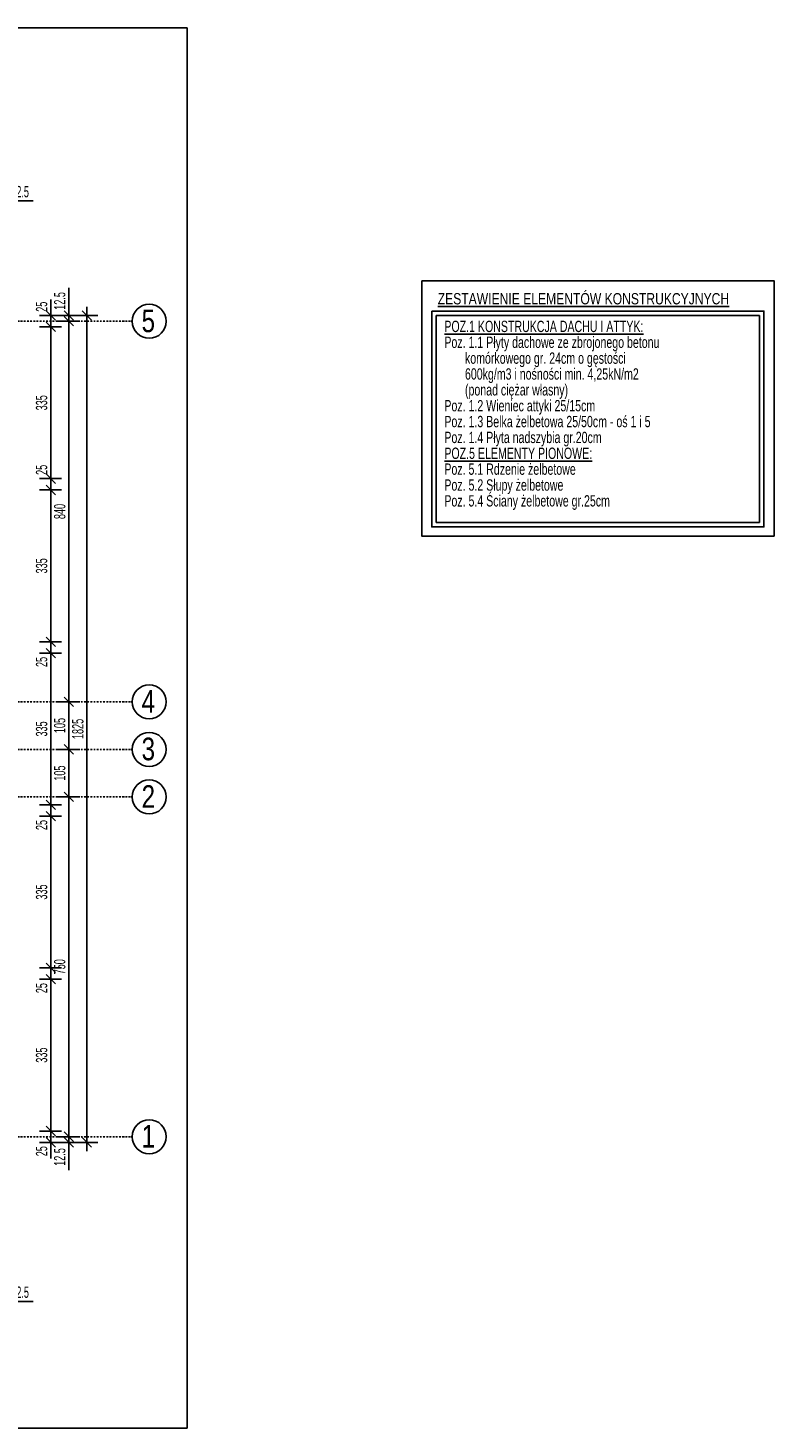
# Model space of a CAD drawing. Header units: millimetres. Extents: x 10513 to 15210, y -3009 to 1704.
# Tile 18 of 18: x 13563 to 15210, y -1387 to 1704. Entities that reach past the tile are written whole.
import ezdxf

# ---------------------------------------------------------------- set-up
doc = ezdxf.new("R2010")
doc.units = ezdxf.units.MM
doc.header["$LTSCALE"] = 10
doc.linetypes.add('MO', pattern=[0.7, 0.35, -0.17, 0.01, -0.17])
doc.layers.add('BA_obw', color=230, linetype='Continuous', plot=False)
doc.layers.add('BZ_obw', color=230, linetype='Continuous', plot=False)
for name, color, linetype in [('BA_txs', 2, 'Continuous'), ('BA_wym', 1, 'Continuous'), ('BD_osm', 1, 'MO'), ('BD_txs', 2, 'Continuous'), ('BD_wic', 1, 'Continuous')]:
    doc.layers.add(name, color=color, linetype=linetype)
doc.styles.add('BIKTS', font='bikromsw.shx', dxfattribs={"width": 0.8})
doc.styles.add('BIKWYM', font='bikromsw.shx', dxfattribs={"width": 0.6})
doc.dimstyles.new('BA_KR_100_cm', dxfattribs={"dimtxt": 25, "dimasz": 1.666667, "dimexe": 24, "dimexo": 0, "dimgap": 0, "dimtad": 0, "dimdec": 1, "dimrnd": 0.5, "dimzin": 9, "dimdsep": 46, "dimtxsty": 'BIKWYM', "dimblk": 'WYM-KR', "dimcen": 0, "dimdle": 20, "dimclrd": 256, "dimclre": 256, "dimclrt": 2, "dimadec": 0, "dimazin": 0, "dimtfac": 0.033333, "dimtdec": 1, "dimtmove": 0, "dimatfit": 3, "dimldrblk": 'WYM-KR', "dimfxl": 25, "dimfxlon": 1, "dimtvp": 0.8, "dimtolj": 1, "dimarcsym": 0})

# ---------------------------------------------------------------- blocks, each defined once
blk = doc.blocks.new('WYM-KR')
at = {"linetype": 'ByBlock'}
blk.add_line((11.52, 0), (-11.52, 0), dxfattribs=at)
at = {"color": 7, "linetype": 'ByBlock'}
blk.add_line((6.24, 6.24), (-6.24, -6.24), dxfattribs=at)
blk = doc.blocks.new('*D75')
at = {"layer": 'BA_wym', "lineweight": -2}
for p, q in [((13500.3, 1282.3), (13500.3, 1346.3)), ((13512.8, 1282.3), (13512.8, 1346.3)), ((13498.6, 1322.3), (13496.9, 1322.3)), ((13500.3, 1322.3), (13512.8, 1322.3)), ((13514.4, 1322.3), (13574.2, 1322.3))]:
    blk.add_line(p, q, dxfattribs=at)
at = {"layer": 'Defpoints', "color": 0}
for p in [(13512.8, 1322.3), (13500.3, 1068.9), (13512.8, 1068.9)]:
    blk.add_point(p, dxfattribs=at)
at = {"layer": 'BA_wym', "lineweight": -2, "xscale": 1.666666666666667, "yscale": 1.666666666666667, "zscale": 1.666666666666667}
blk.add_blockref('WYM-KR', (13500.3, 1322.3), dxfattribs=at)
at = {"layer": 'BA_wym', "lineweight": -2, "xscale": 1.666666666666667, "yscale": 1.666666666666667, "zscale": 1.666666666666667, "rotation": 180}
blk.add_blockref('WYM-KR', (13512.8, 1322.3), dxfattribs=at)
at = {"layer": 'BA_wym', "color": 2, "insert": (13545.2, 1342.3), "char_height": 25, "attachment_point": 5, "style": 'BIKWYM'}
blk.add_mtext('\\A1;12.5', dxfattribs=at)
blk = doc.blocks.new('*D104')
at = {"layer": 'BA_wym', "lineweight": -2}
for p, q in [((13500.3, -1067.1), (13500.3, -1131.1)), ((13512.8, -1067.1), (13512.8, -1131.1)), ((13498.6, -1107.1), (13496.9, -1107.1)), ((13500.3, -1107.1), (13512.8, -1107.1)), ((13514.4, -1107.1), (13574.2, -1107.1))]:
    blk.add_line(p, q, dxfattribs=at)
at = {"layer": 'Defpoints', "color": 0}
for p in [(13500.3, -756.1), (13512.8, -756.1), (13512.8, -1107.1)]:
    blk.add_point(p, dxfattribs=at)
at = {"layer": 'BA_wym', "lineweight": -2, "xscale": 1.666666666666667, "yscale": 1.666666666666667, "zscale": 1.666666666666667}
blk.add_blockref('WYM-KR', (13500.3, -1107.1), dxfattribs=at)
at = {"layer": 'BA_wym', "lineweight": -2, "xscale": 1.666666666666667, "yscale": 1.666666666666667, "zscale": 1.666666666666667, "rotation": 180}
blk.add_blockref('WYM-KR', (13512.8, -1107.1), dxfattribs=at)
at = {"layer": 'BA_wym', "color": 2, "insert": (13545.2, -1087.1), "char_height": 25, "attachment_point": 5, "style": 'BIKWYM'}
blk.add_mtext('\\A1;12.5', dxfattribs=at)
blk = doc.blocks.new('*D124')
at = {"layer": 'BA_wym', "lineweight": -2}
for p, q in [((13612.8, 1070.5), (13612.8, 1104.6)), ((13587.8, 1068.9), (13636.8, 1068.9)), ((13612.8, 1043.9), (13612.8, 1068.9)), ((13587.8, 1043.9), (13636.8, 1043.9)), ((13612.8, 1042.2), (13612.8, 1040.5))]:
    blk.add_line(p, q, dxfattribs=at)
at = {"layer": 'Defpoints', "color": 0}
for p in [(13572.8, 1068.9), (13612.8, 1068.9), (13572.8, 1043.9)]:
    blk.add_point(p, dxfattribs=at)
at = {"layer": 'BA_wym', "lineweight": -2, "xscale": 1.666666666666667, "yscale": 1.666666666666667, "zscale": 1.666666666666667}
for p, rotation in [((13612.8, 1068.9), 270), ((13612.8, 1043.9), 90)]:
    blk.add_blockref('WYM-KR', p, dxfattribs=dict(at, rotation=rotation))
at = {"layer": 'BA_wym', "color": 2, "insert": (13592.8, 1088.4), "char_height": 25, "attachment_point": 5, "rotation": 90, "style": 'BIKWYM'}
blk.add_mtext('\\A1;25', dxfattribs=at)
blk = doc.blocks.new('*D125')
at = {"layer": 'BA_wym', "lineweight": -2}
for p, q in [((13587.8, 1043.9), (13636.8, 1043.9)), ((13612.8, 1042.2), (13612.8, 710.5)), ((13587.8, 708.9), (13636.8, 708.9))]:
    blk.add_line(p, q, dxfattribs=at)
at = {"layer": 'Defpoints', "color": 0}
for p in [(13572.8, 1043.9), (13572.8, 708.9), (13612.8, 708.9)]:
    blk.add_point(p, dxfattribs=at)
at = {"layer": 'BA_wym', "lineweight": -2, "xscale": 1.666666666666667, "yscale": 1.666666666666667, "zscale": 1.666666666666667}
for p, rotation in [((13612.8, 1043.9), 90), ((13612.8, 708.9), 270)]:
    blk.add_blockref('WYM-KR', p, dxfattribs=dict(at, rotation=rotation))
at = {"layer": 'BA_wym', "color": 2, "insert": (13592.8, 876.4), "char_height": 25, "attachment_point": 5, "rotation": 90, "style": 'BIKWYM'}
blk.add_mtext('\\A1;335', dxfattribs=at)
blk = doc.blocks.new('*D126')
at = {"layer": 'BA_wym', "lineweight": -2}
for p, q in [((13612.8, 710.5), (13612.8, 744.6)), ((13587.8, 708.9), (13636.8, 708.9)), ((13587.8, 683.9), (13636.8, 683.9)), ((13612.8, 683.9), (13612.8, 708.9)), ((13612.8, 682.2), (13612.8, 680.5))]:
    blk.add_line(p, q, dxfattribs=at)
at = {"layer": 'Defpoints', "color": 0}
for p in [(13572.8, 708.9), (13572.8, 683.9), (13612.8, 708.9)]:
    blk.add_point(p, dxfattribs=at)
at = {"layer": 'BA_wym', "lineweight": -2, "xscale": 1.666666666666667, "yscale": 1.666666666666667, "zscale": 1.666666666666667}
for p, rotation in [((13612.8, 708.9), 270), ((13612.8, 683.9), 90)]:
    blk.add_blockref('WYM-KR', p, dxfattribs=dict(at, rotation=rotation))
at = {"layer": 'BA_wym', "color": 2, "insert": (13592.8, 728.4), "char_height": 25, "attachment_point": 5, "rotation": 90, "style": 'BIKWYM'}
blk.add_mtext('\\A1;25', dxfattribs=at)
blk = doc.blocks.new('*D127')
at = {"layer": 'BA_wym', "lineweight": -2}
for p, q in [((13587.8, 683.9), (13636.8, 683.9)), ((13612.8, 682.2), (13612.8, 350.5)), ((13587.8, 348.9), (13636.8, 348.9))]:
    blk.add_line(p, q, dxfattribs=at)
at = {"layer": 'Defpoints', "color": 0}
for p in [(13572.8, 683.9), (13572.8, 348.9), (13612.8, 348.9)]:
    blk.add_point(p, dxfattribs=at)
at = {"layer": 'BA_wym', "lineweight": -2, "xscale": 1.666666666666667, "yscale": 1.666666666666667, "zscale": 1.666666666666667}
for p, rotation in [((13612.8, 683.9), 90), ((13612.8, 348.9), 270)]:
    blk.add_blockref('WYM-KR', p, dxfattribs=dict(at, rotation=rotation))
at = {"layer": 'BA_wym', "color": 2, "insert": (13592.8, 516.4), "char_height": 25, "attachment_point": 5, "rotation": 90, "style": 'BIKWYM'}
blk.add_mtext('\\A1;335', dxfattribs=at)
blk = doc.blocks.new('*D128')
at = {"layer": 'BA_wym', "lineweight": -2}
for p, q in [((13587.8, 348.9), (13636.8, 348.9)), ((13612.8, 350.5), (13612.8, 352.2)), ((13612.8, 348.9), (13612.8, 323.9)), ((13587.8, 323.9), (13636.8, 323.9)), ((13612.8, 322.2), (13612.8, 288.1))]:
    blk.add_line(p, q, dxfattribs=at)
at = {"layer": 'Defpoints', "color": 0}
for p in [(13572.8, 348.9), (13572.8, 323.9), (13612.8, 323.9)]:
    blk.add_point(p, dxfattribs=at)
at = {"layer": 'BA_wym', "lineweight": -2, "xscale": 1.666666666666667, "yscale": 1.666666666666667, "zscale": 1.666666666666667}
for p, rotation in [((13612.8, 348.9), 270), ((13612.8, 323.9), 90)]:
    blk.add_blockref('WYM-KR', p, dxfattribs=dict(at, rotation=rotation))
at = {"layer": 'BA_wym', "color": 2, "insert": (13592.8, 304.3), "char_height": 25, "attachment_point": 5, "rotation": 90, "style": 'BIKWYM'}
blk.add_mtext('\\A1;25', dxfattribs=at)
blk = doc.blocks.new('*D129')
at = {"layer": 'BA_wym', "lineweight": -2}
for p, q in [((13587.8, 323.9), (13636.8, 323.9)), ((13612.8, 322.2), (13612.8, -9.5)), ((13587.8, -11.1), (13636.8, -11.1))]:
    blk.add_line(p, q, dxfattribs=at)
at = {"layer": 'Defpoints', "color": 0}
for p in [(13572.8, 323.9), (13572.8, -11.1), (13612.8, -11.1)]:
    blk.add_point(p, dxfattribs=at)
at = {"layer": 'BA_wym', "lineweight": -2, "xscale": 1.666666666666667, "yscale": 1.666666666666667, "zscale": 1.666666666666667}
for p, rotation in [((13612.8, 323.9), 90), ((13612.8, -11.1), 270)]:
    blk.add_blockref('WYM-KR', p, dxfattribs=dict(at, rotation=rotation))
at = {"layer": 'BA_wym', "color": 2, "insert": (13592.8, 156.4), "char_height": 25, "attachment_point": 5, "rotation": 90, "style": 'BIKWYM'}
blk.add_mtext('\\A1;335', dxfattribs=at)
blk = doc.blocks.new('*D130')
at = {"layer": 'BA_wym', "lineweight": -2}
for p, q in [((13587.8, -11.1), (13636.8, -11.1)), ((13612.8, -9.5), (13612.8, -7.8)), ((13612.8, -11.1), (13612.8, -36.1)), ((13587.8, -36.1), (13636.8, -36.1)), ((13612.8, -37.8), (13612.8, -71.9))]:
    blk.add_line(p, q, dxfattribs=at)
at = {"layer": 'Defpoints', "color": 0}
for p in [(13572.8, -11.1), (13572.8, -36.1), (13612.8, -36.1)]:
    blk.add_point(p, dxfattribs=at)
at = {"layer": 'BA_wym', "lineweight": -2, "xscale": 1.666666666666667, "yscale": 1.666666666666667, "zscale": 1.666666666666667}
for p, rotation in [((13612.8, -11.1), 270), ((13612.8, -36.1), 90)]:
    blk.add_blockref('WYM-KR', p, dxfattribs=dict(at, rotation=rotation))
at = {"layer": 'BA_wym', "color": 2, "insert": (13592.8, -55.7), "char_height": 25, "attachment_point": 5, "rotation": 90, "style": 'BIKWYM'}
blk.add_mtext('\\A1;25', dxfattribs=at)
blk = doc.blocks.new('*D131')
at = {"layer": 'BA_wym', "lineweight": -2}
for p, q in [((13587.8, -36.1), (13636.8, -36.1)), ((13612.8, -37.8), (13612.8, -369.5)), ((13587.8, -371.1), (13636.8, -371.1))]:
    blk.add_line(p, q, dxfattribs=at)
at = {"layer": 'Defpoints', "color": 0}
for p in [(13572.8, -36.1), (13572.8, -371.1), (13612.8, -371.1)]:
    blk.add_point(p, dxfattribs=at)
at = {"layer": 'BA_wym', "lineweight": -2, "xscale": 1.666666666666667, "yscale": 1.666666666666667, "zscale": 1.666666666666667}
for p, rotation in [((13612.8, -36.1), 90), ((13612.8, -371.1), 270)]:
    blk.add_blockref('WYM-KR', p, dxfattribs=dict(at, rotation=rotation))
at = {"layer": 'BA_wym', "color": 2, "insert": (13592.8, -203.6), "char_height": 25, "attachment_point": 5, "rotation": 90, "style": 'BIKWYM'}
blk.add_mtext('\\A1;335', dxfattribs=at)
blk = doc.blocks.new('*D132')
at = {"layer": 'BA_wym', "lineweight": -2}
for p, q in [((13612.8, -369.5), (13612.8, -367.8)), ((13587.8, -371.1), (13636.8, -371.1)), ((13587.8, -396.1), (13636.8, -396.1)), ((13612.8, -371.1), (13612.8, -396.1)), ((13612.8, -397.8), (13612.8, -431.9))]:
    blk.add_line(p, q, dxfattribs=at)
at = {"layer": 'Defpoints', "color": 0}
for p in [(13572.8, -371.1), (13572.8, -396.1), (13612.8, -396.1)]:
    blk.add_point(p, dxfattribs=at)
at = {"layer": 'BA_wym', "lineweight": -2, "xscale": 1.666666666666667, "yscale": 1.666666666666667, "zscale": 1.666666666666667}
for p, rotation in [((13612.8, -371.1), 270), ((13612.8, -396.1), 90)]:
    blk.add_blockref('WYM-KR', p, dxfattribs=dict(at, rotation=rotation))
at = {"layer": 'BA_wym', "color": 2, "insert": (13592.8, -415.7), "char_height": 25, "attachment_point": 5, "rotation": 90, "style": 'BIKWYM'}
blk.add_mtext('\\A1;25', dxfattribs=at)
blk = doc.blocks.new('*D133')
at = {"layer": 'BA_wym', "lineweight": -2}
for p, q in [((13587.8, -396.1), (13636.8, -396.1)), ((13612.8, -397.8), (13612.8, -729.5)), ((13587.8, -731.1), (13636.8, -731.1))]:
    blk.add_line(p, q, dxfattribs=at)
at = {"layer": 'Defpoints', "color": 0}
for p in [(13572.8, -396.1), (13572.8, -731.1), (13612.8, -731.1)]:
    blk.add_point(p, dxfattribs=at)
at = {"layer": 'BA_wym', "lineweight": -2, "xscale": 1.666666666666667, "yscale": 1.666666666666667, "zscale": 1.666666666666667}
for p, rotation in [((13612.8, -396.1), 90), ((13612.8, -731.1), 270)]:
    blk.add_blockref('WYM-KR', p, dxfattribs=dict(at, rotation=rotation))
at = {"layer": 'BA_wym', "color": 2, "insert": (13592.8, -563.6), "char_height": 25, "attachment_point": 5, "rotation": 90, "style": 'BIKWYM'}
blk.add_mtext('\\A1;335', dxfattribs=at)
blk = doc.blocks.new('*D134')
at = {"layer": 'BA_wym', "lineweight": -2}
for p, q in [((13587.8, -731.1), (13636.8, -731.1)), ((13612.8, -729.5), (13612.8, -727.8)), ((13612.8, -731.1), (13612.8, -756.1)), ((13587.8, -756.1), (13636.8, -756.1)), ((13612.8, -757.8), (13612.8, -791.9))]:
    blk.add_line(p, q, dxfattribs=at)
at = {"layer": 'Defpoints', "color": 0}
for p in [(13572.8, -731.1), (13572.8, -756.1), (13612.8, -756.1)]:
    blk.add_point(p, dxfattribs=at)
at = {"layer": 'BA_wym', "lineweight": -2, "xscale": 1.666666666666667, "yscale": 1.666666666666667, "zscale": 1.666666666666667}
for p, rotation in [((13612.8, -731.1), 270), ((13612.8, -756.1), 90)]:
    blk.add_blockref('WYM-KR', p, dxfattribs=dict(at, rotation=rotation))
at = {"layer": 'BA_wym', "color": 2, "insert": (13592.8, -775.7), "char_height": 25, "attachment_point": 5, "rotation": 90, "style": 'BIKWYM'}
blk.add_mtext('\\A1;25', dxfattribs=at)
blk = doc.blocks.new('*D135')
at = {"layer": 'BA_wym', "lineweight": -2}
for p, q in [((13652.8, 1070.5), (13652.8, 1130.3)), ((13627.8, 1068.9), (13676.8, 1068.9)), ((13627.8, 1056.4), (13676.8, 1056.4)), ((13652.8, 1056.4), (13652.8, 1068.9)), ((13652.8, 1054.7), (13652.8, 1053))]:
    blk.add_line(p, q, dxfattribs=at)
at = {"layer": 'Defpoints', "color": 0}
for p in [(13612.8, 1068.9), (13612.8, 1056.4), (13652.8, 1068.9)]:
    blk.add_point(p, dxfattribs=at)
at = {"layer": 'BA_wym', "lineweight": -2, "xscale": 1.666666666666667, "yscale": 1.666666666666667, "zscale": 1.666666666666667}
for p, rotation in [((13652.8, 1068.9), 270), ((13652.8, 1056.4), 90)]:
    blk.add_blockref('WYM-KR', p, dxfattribs=dict(at, rotation=rotation))
at = {"layer": 'BA_wym', "color": 2, "insert": (13632.8, 1101.2), "char_height": 25, "attachment_point": 5, "rotation": 90, "style": 'BIKWYM'}
blk.add_mtext('\\A1;12.5', dxfattribs=at)
blk = doc.blocks.new('*D136')
at = {"layer": 'BA_wym', "lineweight": -2}
for p, q in [((13627.8, 1056.4), (13676.8, 1056.4)), ((13652.8, 1054.7), (13652.8, 218)), ((13627.8, 216.4), (13676.8, 216.4))]:
    blk.add_line(p, q, dxfattribs=at)
at = {"layer": 'Defpoints', "color": 0}
for p in [(13612.8, 1056.4), (13612.8, 216.4), (13652.8, 216.4)]:
    blk.add_point(p, dxfattribs=at)
at = {"layer": 'BA_wym', "lineweight": -2, "xscale": 1.666666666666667, "yscale": 1.666666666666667, "zscale": 1.666666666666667}
for p, rotation in [((13652.8, 1056.4), 90), ((13652.8, 216.4), 270)]:
    blk.add_blockref('WYM-KR', p, dxfattribs=dict(at, rotation=rotation))
at = {"layer": 'BA_wym', "color": 2, "insert": (13632.8, 636.4), "char_height": 25, "attachment_point": 5, "rotation": 90, "style": 'BIKWYM'}
blk.add_mtext('\\A1;840', dxfattribs=at)
blk = doc.blocks.new('*D137')
at = {"layer": 'BA_wym', "lineweight": -2}
for p, q in [((13627.8, 216.4), (13676.8, 216.4)), ((13652.8, 113), (13652.8, 214.7)), ((13627.8, 111.4), (13676.8, 111.4))]:
    blk.add_line(p, q, dxfattribs=at)
at = {"layer": 'Defpoints', "color": 0}
for p in [(13612.8, 216.4), (13652.8, 216.4), (13612.8, 111.4)]:
    blk.add_point(p, dxfattribs=at)
at = {"layer": 'BA_wym', "lineweight": -2, "xscale": 1.666666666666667, "yscale": 1.666666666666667, "zscale": 1.666666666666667}
for p, rotation in [((13652.8, 216.4), 90), ((13652.8, 111.4), 270)]:
    blk.add_blockref('WYM-KR', p, dxfattribs=dict(at, rotation=rotation))
at = {"layer": 'BA_wym', "color": 2, "insert": (13632.8, 163.9), "char_height": 25, "attachment_point": 5, "rotation": 90, "style": 'BIKWYM'}
blk.add_mtext('\\A1;105', dxfattribs=at)
blk = doc.blocks.new('*D138')
at = {"layer": 'BA_wym', "lineweight": -2}
for p, q in [((13627.8, 111.4), (13676.8, 111.4)), ((13652.8, 109.7), (13652.8, 8)), ((13627.8, 6.4), (13676.8, 6.4))]:
    blk.add_line(p, q, dxfattribs=at)
at = {"layer": 'Defpoints', "color": 0}
for p in [(13612.8, 111.4), (13612.8, 6.4), (13652.8, 6.4)]:
    blk.add_point(p, dxfattribs=at)
at = {"layer": 'BA_wym', "lineweight": -2, "xscale": 1.666666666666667, "yscale": 1.666666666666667, "zscale": 1.666666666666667}
for p, rotation in [((13652.8, 111.4), 90), ((13652.8, 6.4), 270)]:
    blk.add_blockref('WYM-KR', p, dxfattribs=dict(at, rotation=rotation))
at = {"layer": 'BA_wym', "color": 2, "insert": (13632.8, 58.9), "char_height": 25, "attachment_point": 5, "rotation": 90, "style": 'BIKWYM'}
blk.add_mtext('\\A1;105', dxfattribs=at)
blk = doc.blocks.new('*D139')
at = {"layer": 'BA_wym', "lineweight": -2}
for p, q in [((13627.8, 6.4), (13676.8, 6.4)), ((13652.8, -742), (13652.8, 4.7)), ((13627.8, -743.6), (13676.8, -743.6))]:
    blk.add_line(p, q, dxfattribs=at)
at = {"layer": 'Defpoints', "color": 0}
for p in [(13612.8, 6.4), (13652.8, 6.4), (13612.8, -743.6)]:
    blk.add_point(p, dxfattribs=at)
at = {"layer": 'BA_wym', "lineweight": -2, "xscale": 1.666666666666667, "yscale": 1.666666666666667, "zscale": 1.666666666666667}
for p, rotation in [((13652.8, 6.4), 90), ((13652.8, -743.6), 270)]:
    blk.add_blockref('WYM-KR', p, dxfattribs=dict(at, rotation=rotation))
at = {"layer": 'BA_wym', "color": 2, "insert": (13632.8, -368.6), "char_height": 25, "attachment_point": 5, "rotation": 90, "style": 'BIKWYM'}
blk.add_mtext('\\A1;750', dxfattribs=at)
blk = doc.blocks.new('*D140')
at = {"layer": 'BA_wym', "lineweight": -2}
for p, q in [((13652.8, -742), (13652.8, -740.3)), ((13627.8, -743.6), (13676.8, -743.6)), ((13627.8, -756.1), (13676.8, -756.1)), ((13652.8, -743.6), (13652.8, -756.1)), ((13652.8, -757.8), (13652.8, -817.6))]:
    blk.add_line(p, q, dxfattribs=at)
at = {"layer": 'Defpoints', "color": 0}
for p in [(13612.8, -743.6), (13612.8, -756.1), (13652.8, -756.1)]:
    blk.add_point(p, dxfattribs=at)
at = {"layer": 'BA_wym', "lineweight": -2, "xscale": 1.666666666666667, "yscale": 1.666666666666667, "zscale": 1.666666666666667}
for p, rotation in [((13652.8, -743.6), 270), ((13652.8, -756.1), 90)]:
    blk.add_blockref('WYM-KR', p, dxfattribs=dict(at, rotation=rotation))
at = {"layer": 'BA_wym', "color": 2, "insert": (13632.8, -788.5), "char_height": 25, "attachment_point": 5, "rotation": 90, "style": 'BIKWYM'}
blk.add_mtext('\\A1;12.5', dxfattribs=at)
blk = doc.blocks.new('*D141')
at = {"layer": 'BA_wym', "lineweight": -2}
for p, q in [((13667.8, 1068.9), (13716.8, 1068.9)), ((13692.8, 1067.2), (13692.8, -754.5)), ((13667.8, -756.1), (13716.8, -756.1))]:
    blk.add_line(p, q, dxfattribs=at)
at = {"layer": 'Defpoints', "color": 0}
for p in [(13652.8, 1068.9), (13652.8, -756.1), (13692.8, -756.1)]:
    blk.add_point(p, dxfattribs=at)
at = {"layer": 'BA_wym', "lineweight": -2, "xscale": 1.666666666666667, "yscale": 1.666666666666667, "zscale": 1.666666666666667}
for p, rotation in [((13692.8, 1068.9), 90), ((13692.8, -756.1), 270)]:
    blk.add_blockref('WYM-KR', p, dxfattribs=dict(at, rotation=rotation))
at = {"layer": 'BA_wym', "color": 2, "insert": (13672.8, 156.4), "char_height": 25, "attachment_point": 5, "rotation": 90, "style": 'BIKWYM'}
blk.add_mtext('\\A1;1825', dxfattribs=at)

msp = doc.modelspace()

# ---------------------------------------------------------------- linework, layer by layer
at = {"layer": 'BA_obw'}
msp.add_lwpolyline([(10513.17, 1703.71), (13914, 1703.71), (13914, -1386.68), (10513.17, -1386.68)], close=True, dxfattribs=at)
at = {"layer": 'BA_txs', "color": 2}
for points in [[(14453.86, 1078.85), (15187.29, 1078.85), (15187.29, 602.35), (14453.86, 602.35)], [(14463.86, 1068.85), (15177.29, 1068.85), (15177.29, 612.35), (14463.86, 612.35)]]:
    msp.add_lwpolyline(points, close=True, dxfattribs=at)
at = {"layer": 'BD_osm'}
for points in [[(10627.78, 1056.35), (13792.78, 1056.35)], [(10627.78, 216.35), (13792.78, 216.35)], [(10627.78, 111.35), (13792.78, 111.35)], [(10627.78, 6.35), (13792.78, 6.35)], [(10627.78, -743.65), (13792.78, -743.65)]]:
    msp.add_lwpolyline(points, dxfattribs=at)
at = {"layer": 'BD_wic'}
for centre in [(13830.28, 1056.35), (13830.28, 216.35), (13830.28, 111.35), (13830.28, 6.35), (13830.28, -743.65)]:
    msp.add_circle(centre, 37.5, dxfattribs=at)
at = {"layer": 'BZ_obw'}
msp.add_lwpolyline([(14431.8, 1145.9), (15209.65, 1145.9), (15209.65, 582.16), (14431.8, 582.16)], close=True, dxfattribs=at)

# ---------------------------------------------------------------- texts
at = {"layer": 'BA_txs', "color": 3, "style": 'BIKTS', "width": 0.8}
msp.add_text('%%UZESTAWIENIE ELEMENTÓW KONSTRUKCYJNYCH', height=25, dxfattribs=at).set_placement((14467.19, 1093.6))
at = {"layer": 'BA_txs', "insert": (14481.87, 1057.52), "char_height": 25, "width": 695.4138, "attachment_point": 1, "line_spacing_factor": 0.84, "style": 'BIKTS'}
msp.add_mtext('\\pxt4;\\A1;\\Fbikromsw.shx|c1;\\L\\W0.7;POZ.1 KONSTRUKCJA DACHU I ATTYK:\\P\\lPoz. 1.1 Płyty dachowe ze zbrojonego betonu \\P       komórkowego gr. 24cm o gęstości \\P       600kg/m3 i nośności min. 4,25kN/m2 \\P       (ponad ciężar własny)\\PPoz. 1.2 Wieniec attyki 25/15cm\\PPoz. 1.3 Belka żelbetowa 25/50cm - oś 1 i 5\\PPoz. 1.4 Płyta nadszybia gr.20cm\\P\\LPOZ.5 ELEMENTY PIONOWE:\\P\\lPoz. 5.1 Rdzenie żelbetowe\\PPoz. 5.2 Słupy żelbetowe\\PPoz. 5.4 Ściany żelbetowe gr.25cm', dxfattribs=at)
at = {"layer": 'BD_txs', "style": 'BIKTS', "width": 0.8}
for s, p in [('5', (13813.47, 1032.29)), ('4', (13813.47, 192.29)), ('3', (13813.47, 87.29)), ('2', (13813.47, -17.71)), ('1', (13813.47, -767.71))]:
    msp.add_text(s, height=50, dxfattribs=at).set_placement(p)

# ---------------------------------------------------------------- dimensions: what is measured, and where the dimension line sits
at = {"layer": 'BA_wym'}
for base, p1, p2, picture, middle in [((13512.78, 1322.29), (13500.28, 1068.85), (13512.78, 1068.85), '*D75', (13545.16, 1342.29)), ((13512.78, -1107.15), (13500.28, -756.15), (13512.78, -756.15), '*D104', (13545.16, -1087.15))]:
    dim = msp.add_linear_dim(base=base, p1=p1, p2=p2, dimstyle='BA_KR_100_cm', override={"dimblk": 'WYM-KR', "dimatfit": 1, "dimfxl": 40}, dxfattribs=at)
    dim.commit()
    dim.dimension.update_dxf_attribs({"geometry": picture, "text_midpoint": middle})
for base, p1, p2, picture, middle in [((13652.78, 1068.85), (13612.78, 1056.35), (13612.78, 1068.85), '*D135', (13632.78, 1101.23)), ((13612.78, 1068.85), (13572.78, 1043.85), (13572.78, 1068.85), '*D124', (13592.78, 1088.38)), ((13692.78, -756.15), (13652.78, 1068.85), (13652.78, -756.15), '*D141', (13672.78, 156.35)), ((13612.78, 708.85), (13572.78, 1043.85), (13572.78, 708.85), '*D125', (13592.78, 876.35)), ((13652.78, 216.35), (13612.78, 1056.35), (13612.78, 216.35), '*D136', (13632.78, 636.35)), ((13612.78, 708.85), (13572.78, 683.85), (13572.78, 708.85), '*D126', (13592.78, 728.38)), ((13612.78, 348.85), (13572.78, 683.85), (13572.78, 348.85), '*D127', (13592.78, 516.35)), ((13612.78, 323.85), (13572.78, 348.85), (13572.78, 323.85), '*D128', (13592.78, 304.33)), ((13612.78, -11.15), (13572.78, 323.85), (13572.78, -11.15), '*D129', (13592.78, 156.35)), ((13652.78, 216.35), (13612.78, 111.35), (13612.78, 216.35), '*D137', (13632.78, 163.85)), ((13652.78, 6.35), (13612.78, 111.35), (13612.78, 6.35), '*D138', (13632.78, 58.85)), ((13612.78, -36.15), (13572.78, -11.15), (13572.78, -36.15), '*D130', (13592.78, -55.67)), ((13652.78, 6.35), (13612.78, -743.65), (13612.78, 6.35), '*D139', (13632.78, -368.65)), ((13612.78, -371.15), (13572.78, -36.15), (13572.78, -371.15), '*D131', (13592.78, -203.65)), ((13612.78, -396.15), (13572.78, -371.15), (13572.78, -396.15), '*D132', (13592.78, -415.67)), ((13612.78, -731.15), (13572.78, -396.15), (13572.78, -731.15), '*D133', (13592.78, -563.65)), ((13612.78, -756.15), (13572.78, -731.15), (13572.78, -756.15), '*D134', (13592.78, -775.67)), ((13652.78, -756.15), (13612.78, -743.65), (13612.78, -756.15), '*D140', (13632.78, -788.53))]:
    dim = msp.add_linear_dim(base=base, p1=p1, p2=p2, angle=90, dimstyle='BA_KR_100_cm', override={"dimatfit": 1}, dxfattribs=at)
    dim.commit()
    dim.dimension.update_dxf_attribs({"geometry": picture, "text_midpoint": middle})

doc.saveas('drawing.dxf')
